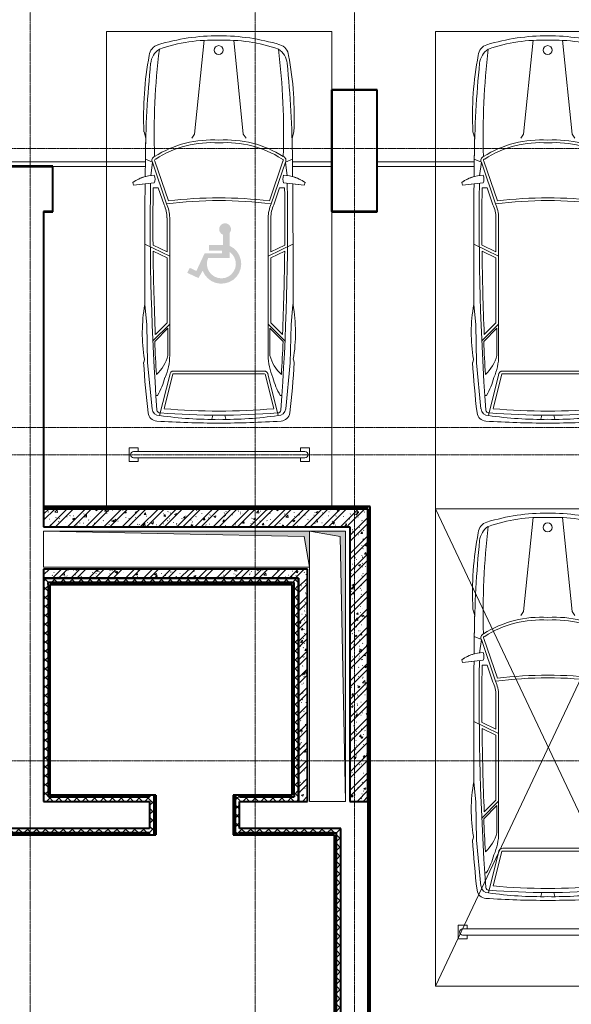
# Model space of a CAD drawing. Header units: millimetres. Extents: x 5617 to 131373, y -9330 to 158328.
# Tile 43 of 83: x 45747 to 51867, y 23597 to 34530. Entities that reach past the tile are written whole.
import ezdxf

# ---------------------------------------------------------------- set-up
doc = ezdxf.new("R2010")
doc.units = ezdxf.units.MM
for name, pattern in [('ADSK_Линия сетки', [25, 20, -2.5, 0, -2.5]), ('Линия сетки', [25, 20, -2.5, 0, -2.5]), ('Невидимые', [5, 3, -2])]:
    doc.linetypes.add(name, pattern=pattern)
for name, color, linetype, lineweight in [('Обобщенные модели', 7, 'Невидимые', 18), ('Оборудование', 7, 'Continuous', 18), ('Оси', 7, 'Continuous', 9), ('Парковка', 7, 'Continuous', 18), ('Перекрытия', 7, 'Continuous', 18), ('Стены разрез', 7, 'Continuous', 40), ('Стены штриховка', 7, 'Continuous', 40), ('Элементы узлов', 7, 'Continuous', 18)]:
    doc.layers.add(name, color=color, linetype=linetype, lineweight=lineweight)
pattern_1 = [(50, (0, 0), (218.62117, -19.1268), [22.86, -251.46]), (355, (0, 0), (-42.29187, 229.2684), [18.288, -201.168]), (100.451, (18.22, -1.6), (176.33107, 210.13963), [19.428, -213.708]), (46.184, (0, 60.96), (325.29495, -50.45164), [34.29, -377.19]), (96.636, (27.1, 56.76), (284.883, 296.9127), [29.142, -320.562]), (351.184, (0, 60.96), (284.8858, 296.9107), [27.432, -301.752]), (21, (30.48, 45.72), (181.93753, -122.71832), [22.86, -251.46]), (326, (30.48, 45.72), (74.16223, 221.0262), [18.288, -201.168]), (71.451, (45.64, 35.5), (256.10035, 98.30526), [19.428, -213.708]), (37.5, (0, 0), (3.70639, 101.465895), [3.353, -195.377, 3.353, -200.863, -201.93]), (37.5, (0, 0), (3.70639, 101.465895), [-402.946, 3.353, -198.577]), (7.5, (0, 0), (80.18358, 120.21653), [3.353, -113.081, 3.353, -190.805, -76.962]), (7.5, (0, 0), (80.18358, 120.21653), [-310.591, 3.353, -73.609]), (327.5, (-67.97, 0), (162.708646, -6.87497), [3.353, -72.847, 3.353, -234.391, -315.468]), (327.5, (-67.97, 0), (162.708646, -6.87497), [-313.944, 3.353, -312.115]), (317.5, (-98.45, 0), (177.75468, 30.51183), [3.353, -95.707, 3.353, -154.534, -224.028]), (317.5, (-98.45, 0), (177.75468, 30.51183), [-256.946, 3.353, -220.675])]
pattern_2 = [(45, (0, 0), (-101.02788, 101.02788), []), (45, (67.35, 0), (-101.02788, 101.02788), [])]
pattern_3 = [(45, (0, 0), (-49.497475, 49.497475), []), (135, (0, 0), (-49.497475, -49.497475), [])]
pattern_4 = [(0, (0, 0), (406.4, 101.6), [33.528, -271.272, 33.528, -271.272, -1625.6]), (0, (0, 0), (406.4, 101.6), [-609.6, 33.528, -576.072, 33.528, -271.272, -711.2]), (0, (0, 0), (406.4, 101.6), [-1524, 33.528, -169.672, 33.528, -474.472]), (120, (152.4, 50.8), (-291.18818, 301.15272), [33.528, -271.272, 33.528, -271.272, -1625.6]), (120, (152.4, 50.8), (-291.18818, 301.15272), [-609.6, 33.528, -576.072, 33.528, -271.272, -711.2]), (120, (152.4, 50.8), (-291.18818, 301.15272), [-1524, 33.528, -169.672, 33.528, -474.472]), (240, (203.2, 254), (-115.21182, -402.75272), [33.528, -271.272, 33.528, -271.272, -1625.6]), (240, (203.2, 254), (-115.21182, -402.75272), [-609.6, 33.528, -576.072, 33.528, -271.272, -711.2]), (240, (203.2, 254), (-115.21182, -402.75272), [-1524, 33.528, -169.672, 33.528, -474.472])]

# ---------------------------------------------------------------- blocks, each defined once
blk = doc.blocks.new('A_MEQ_OpeningShaft-Rectangular - ПД-2727024-МКСС_LB01_-7_650__Кабельные конструкции_Лотки_4')
at = {"layer": 'Элементы узлов'}
blk.add_hatch(color=256, dxfattribs=at).paths.add_polyline_path([(3000, 0), (0, 0), (0, -400), (57, -57), (1597, -27)])
at = {"layer": 'Обобщенные модели', "color": 253, "linetype": 'Continuous', "true_color": 0xaaaaaa}
for p, q in [((3000, 0), (0, 0)), ((0, 0), (0, -400)), ((3000, -400), (3000, 0)), ((0, -400), (3000, -400))]:
    blk.add_line(p, q, dxfattribs=at)
at = {"layer": 'Элементы узлов', "color": 253, "true_color": 0xaaaaaa}
for p, q in [((3000, 0), (57, -57)), ((3000, -400), (3000, 0)), ((3000, 0), (0, 0)), ((0, 0), (0, -400)), ((57, -57), (0, -400)), ((0, -400), (57, -57)), ((57, -57), (3000, 0)), ((3000, 0), (3000, -400)), ((0, -400), (3000, -400)), ((0, -400), (3000, -400))]:
    blk.add_line(p, q, dxfattribs=at)
blk = doc.blocks.new('A_MEQ_OpeningShaft-Rectangular - ПД-2727020-МКСС_LB01_-7_650__Кабельные конструкции_Лотки_4')
at = {"layer": 'Элементы узлов'}
blk.add_hatch(color=256, dxfattribs=at).paths.add_polyline_path([(400, 0), (0, 0), (0, -2950), (57, -57)])
at = {"layer": 'Обобщенные модели', "color": 253, "linetype": 'Continuous', "true_color": 0xaaaaaa}
for p, q in [((400, 0), (0, 0)), ((0, 0), (0, -2950)), ((400, -2950), (400, 0)), ((0, -2950), (400, -2950))]:
    blk.add_line(p, q, dxfattribs=at)
at = {"layer": 'Элементы узлов', "color": 253, "true_color": 0xaaaaaa}
for p, q in [((400, 0), (57, -57)), ((400, -2950), (400, 0)), ((400, 0), (0, 0)), ((0, 0), (0, -2950)), ((57, -57), (0, -2950)), ((0, -2950), (57, -57)), ((57, -57), (400, 0)), ((400, 0), (400, -2950)), ((0, -2950), (400, -2950)), ((0, -2950), (400, -2950))]:
    blk.add_line(p, q, dxfattribs=at)
blk = doc.blocks.new('199_Парковочные места 3 класса и МГН - Средний класс-5604843-МКСС_LB01_-7_650__Кабельные конструкции_Лотки_4')
at = {"layer": 'Парковка', "color": 253, "true_color": 0xaaaaaa}
for p, q in [((2500, 5300), (0, 5300)), ((0, 5300), (0, 0)), ((2500, 0), (2500, 5300)), ((0, 0), (2500, 0))]:
    blk.add_line(p, q, dxfattribs=at)
at = {"layer": 'Элементы узлов', "color": 253, "true_color": 0xaaaaaa}
for p, q in [((708, 3817), (596, 4265)), ((1188, 4261), (1177, 4307)), ((1320, 4261), (1331, 4307)), ((1800, 3817), (1912, 4265)), ((512, 4192), (463, 3682)), ((738, 3820), (646, 4189)), ((1770, 3820), (1862, 4189)), ((1996, 4192), (2045, 3682)), ((574, 4042), (555, 4042)), ((1933, 4042), (1953, 4042)), ((1254, 3801), (754, 3801)), ((1254, 3771), (754, 3771)), ((1254, 3801), (1754, 3801)), ((1254, 3771), (1754, 3771)), ((419, 3676), (428, 3642)), ((428, 3642), (419, 3676)), ((463, 3682), (453, 3260)), ((2045, 3682), (2054, 3260)), ((2088, 3676), (2079, 3642)), ((2088, 3676), (2079, 3642)), ((688, 3297), (688, 3598)), ((708, 2069), (708, 3598)), ((1800, 2069), (1800, 3598)), ((1820, 3297), (1820, 3598)), ((708, 3249), (522, 3435)), ((688, 3297), (542, 3443)), ((1800, 3249), (1986, 3435)), ((1820, 3297), (1966, 3443)), ((678, 3237), (549, 3366)), ((1830, 3237), (1959, 3366)), ((453, 3260), (432, 3033)), ((678, 2516), (678, 3237)), ((1830, 2516), (1830, 3237)), ((2054, 3260), (2076, 3033)), ((678, 2516), (524, 2441)), ((1830, 2516), (1984, 2441)), ((708, 2497), (432, 2363)), ((678, 2449), (523, 2374)), ((678, 2069), (678, 2449)), ((1800, 2497), (2076, 2363)), ((1830, 2069), (1830, 2449)), ((1830, 2449), (1984, 2374)), ((515, 1453), (673, 1914)), ((543, 1440), (693, 1881)), ((580, 1736), (645, 1925)), ((1965, 1440), (1814, 1881)), ((1992, 1453), (1835, 1914)), ((1927, 1736), (1863, 1925)), ((298, 1678), (308, 1707)), ((298, 1678), (308, 1707)), ((308, 1707), (536, 1683)), ((308, 1707), (435, 1693)), ((580, 1736), (525, 1736)), ((1927, 1736), (1983, 1736)), ((2200, 1707), (1972, 1683)), ((2072, 1693), (2200, 1707)), ((2210, 1678), (2200, 1707)), ((2200, 1707), (2210, 1678)), ((436, 1612), (438, 1418)), ((438, 1418), (436, 1612)), ((515, 1453), (497, 1605)), ((1992, 1453), (2011, 1605)), ((2072, 1612), (2070, 1418)), ((2072, 1612), (2070, 1418)), ((515, 1453), (438, 1418)), ((1992, 1453), (2070, 1418)), ((422, 1114), (442, 1185)), ((422, 1114), (442, 1185)), ((953, 1186), (984, 1142)), ((984, 1142), (1090, 99)), ((1524, 1142), (1418, 99)), ((1555, 1186), (1524, 1142)), ((2085, 1114), (2065, 1185)), ((2065, 1185), (2085, 1114))]:
    blk.add_line(p, q, dxfattribs=at)
blk.add_circle((1256, 208), 49.6, dxfattribs=at)
for centre, radius, start, end in [((571, 4224), 103, 93.6407, 173.1165), ((571, 4224), 103, 93.6407, 173.1165), ((593, 4184), 81.1, 87.5771, 174.3071), ((1250, -6442), 10791, 89.9787, 93.6407), ((1250, -6442), 10791, 89.9787, 93.6407), ((1185, 180), 4128, 89.0501, 98.2092), ((1258, -6442), 10791, 86.3593, 90.0213), ((1258, -6442), 10791, 86.3593, 90.0213), ((1322, 180), 4128, 81.7908, 90.9499), ((1915, 4184), 81.1, 5.6929, 92.4229), ((1937, 4224), 103, 6.8835, 86.3593), ((1937, 4224), 103, 6.8835, 86.3593), ((9206, 3182), 8801, 173.1165, 176.7833), ((9206, 3182), 8801, 173.1165, 176.7833), ((30000, 2118), 29508, 175.9457, 180.8366), ((600, 4202), 33.8, 82.905, 175.9457), ((1254, -3792), 8054, 85.3719, 94.6281), ((1254, -2689), 6905, 84.9489, 95.0511), ((1908, 4202), 33.8, 4.0543, 97.095), ((-27492, 2118), 29508, 359.1634, 4.0543), ((-6698, 3182), 8801, 3.2167, 6.8835), ((-6698, 3182), 8801, 3.2167, 6.8835), ((-103, 3648), 783, 14.4186, 30.1446), ((2611, 3648), 783, 149.8554, 165.5814), ((104, 3598), 603, 359.9999, 24.0001), ((2403, 3598), 603, 155.9999, 180.0001), ((30000, 2118), 29488, 176.7104, 177.4243), ((270, 3492), 431, 14.2603, 47.5583), ((754, 3817), 46.1, 180, 270), ((754, 3817), 16.1, 170.2127, 270), ((1754, 3817), 16.1, 270, 9.7873), ((1754, 3817), 46.1, 270, 360), ((2238, 3492), 431, 132.4417, 165.7397), ((-27492, 2118), 29488, 2.5757, 3.2896), ((2198, 3346), 1794, 170.5335, 190.0508), ((2198, 3346), 1794, 170.5335, 190.0508), ((310, 3346), 1794, 349.9492, 9.4665), ((310, 3346), 1794, 349.9492, 9.4665), ((30000, 2118), 29478, 177.5739, 179.3716), ((-27492, 2118), 29478, 0.6284, 2.4261), ((122295, 2694), 121864, 179.84038, 180.47042), ((122295, 2694), 121864, 179.84038, 180.47042), ((-119787, 2694), 121864, 359.52958, 0.15962), ((-119787, 2694), 121864, 359.52958, 0.15962), ((30000, 2118), 29478, 179.5021, 180.7418), ((-27492, 2118), 29478, 359.2582, 0.4979), ((308, 2078), 370, 335.614, 358.6829), ((308, 2078), 400, 335.8269, 358.7333), ((2200, 2078), 400, 181.2667, 204.1731), ((2200, 2078), 370, 181.3171, 204.386), ((1254, 6445), 4567, 262.6911, 277.3091), ((1254, 6445), 4597, 262.9967, 277.0036), ((546, 2020), 422, 234.0334, 268.6551), ((546, 2020), 422, 234.0334, 254.9198), ((444, 1640), 101, 335.1844, 24.8156), ((2064, 1640), 101, 155.1844, 204.8156), ((1962, 2020), 422, 271.3449, 305.9666), ((1962, 2020), 422, 285.0802, 305.9666), ((555, 1432), 44.9, 152.0765, 249.8627), ((555, 1432), 14.9, 145.3433, 249.8627), ((1953, 1432), 14.9, 280.8242, 34.6567), ((1953, 1432), 44.9, 290.1373, 27.9235), ((12318, 1543), 11881, 180.5997, 185.7413), ((12318, 1543), 11881, 180.5997, 181.7231), ((8358, 1141), 7822, 178.1805, 186.9391), ((1172, 2380), 1175, 237.4377, 273.9819), ((1172, 2380), 1145, 237.4377, 274.0864), ((1335, 2380), 1145, 265.9136, 302.7696), ((1335, 2380), 1175, 266.0181, 302.5623), ((-5850, 1141), 7822, 353.0609, 1.8195), ((-9810, 1543), 11881, 354.2587, 359.4003), ((-9810, 1543), 11881, 358.2769, 359.4003), ((3991, 937), 3573, 177.157, 190.805), ((3991, 937), 3573, 177.157, 190.805), ((-1483, 937), 3573, 349.195, 2.843), ((-1483, 937), 3573, 349.195, 2.843), ((710, 376), 215, 185.7413, 236.8444), ((1797, 376), 215, 303.1556, 354.2587), ((617, 279), 137, 184.9335, 253.1284), ((617, 279), 137, 184.9335, 253.1284), ((1890, 279), 137, 286.8716, 355.0665), ((1890, 279), 137, 286.8716, 355.0665), ((1254, 2377), 2329, 253.1284, 269.9999), ((1254, 2377), 2329, 253.1284, 269.9999), ((1178, 1869), 1772, 250.7131, 272.4464), ((1329, 1869), 1772, 267.5536, 289.2869), ((1254, 2377), 2329, 270.0001, 286.8716), ((1254, 2377), 2329, 270.0001, 286.8716)]:
    blk.add_arc(centre, radius, start, end, dxfattribs=at)
blk = doc.blocks.new('199_Парковочные места 3 класса и МГН - МГН_М1-М3_-V25-МКСС_LB01_-7_650__Кабельные конструкции_Лотки_4')
at = {"layer": 'Парковка'}
h = blk.add_hatch(color=256, dxfattribs=at)
h.paths.add_polyline_path([(1240, 2801), (1190, 2798), (1141, 2784), (1096, 2759), (1059, 2724), (1031, 2682), (1013, 2634), (1006, 2584), (1012, 2533), (1028, 2485), (1056, 2442), (1092, 2407), (1136, 2380), (1136, 2239), (1127, 2225), (1121, 2209), (1120, 2193), (1123, 2176), (1130, 2161), (1141, 2148), (1154, 2139), (1169, 2133), (1186, 2131), (1202, 2133), (1218, 2139), (1231, 2149), (1241, 2162), (1248, 2177), (1251, 2194), (1249, 2210), (1244, 2226), (1234, 2240), (1222, 2251), (1207, 2258), (1207, 2372), (1364, 2372), (1364, 2434), (1219, 2434), (1219, 2465), (1413, 2465), (1504, 2660), (1578, 2625), (1605, 2681), (1481, 2739), (1434, 2657), (1411, 2702), (1378, 2741), (1337, 2772), (1291, 2792)])
h.paths.add_polyline_path([(1222, 2742), (1262, 2738), (1300, 2724), (1333, 2701), (1360, 2671), (1378, 2635), (1387, 2596), (1385, 2555), (1374, 2517), (1136, 2517), (1136, 2448), (1106, 2475), (1083, 2509), (1070, 2547), (1066, 2587), (1072, 2626), (1089, 2663), (1113, 2695), (1145, 2720), (1182, 2736)])
at = {"layer": 'Парковка', "color": 253, "true_color": 0xaaaaaa}
for p, q in [((0, 5275), (0, 0)), ((2500, 0), (2500, 5275)), ((250, 4775), (350, 4775)), ((250, 4625), (250, 4775)), ((300, 4735), (2200, 4735)), ((350, 4735), (350, 4775)), ((2150, 4735), (2150, 4775)), ((2150, 4775), (2250, 4775)), ((2250, 4625), (2250, 4775)), ((250, 4625), (350, 4625)), ((300, 4665), (2200, 4665)), ((350, 4625), (350, 4665)), ((2150, 4625), (2150, 4665)), ((2150, 4625), (2250, 4625)), ((0, 0), (2500, 0))]:
    blk.add_line(p, q, dxfattribs=at)
for centre, start, end in [((300, 4700), 90, 270), ((2200, 4700), 270, 90)]:
    blk.add_arc(centre, 35, start, end, dxfattribs=at)
at = {"layer": 'Элементы узлов', "color": 253, "true_color": 0xaaaaaa}
for p, q in [((708, 3817), (596, 4265)), ((1188, 4261), (1177, 4307)), ((1320, 4261), (1331, 4307)), ((1800, 3817), (1912, 4265)), ((512, 4192), (463, 3682)), ((738, 3820), (646, 4189)), ((1770, 3820), (1862, 4189)), ((1996, 4192), (2045, 3682)), ((574, 4042), (555, 4042)), ((1933, 4042), (1953, 4042)), ((1254, 3801), (754, 3801)), ((1254, 3771), (754, 3771)), ((1254, 3801), (1754, 3801)), ((1254, 3771), (1754, 3771)), ((419, 3676), (428, 3642)), ((428, 3642), (419, 3676)), ((463, 3682), (453, 3260)), ((2045, 3682), (2054, 3260)), ((2088, 3676), (2079, 3642)), ((2088, 3676), (2079, 3642)), ((688, 3297), (688, 3598)), ((708, 2069), (708, 3598)), ((1800, 2069), (1800, 3598)), ((1820, 3297), (1820, 3598)), ((708, 3249), (522, 3435)), ((688, 3297), (542, 3443)), ((1800, 3249), (1986, 3435)), ((1820, 3297), (1966, 3443)), ((678, 3237), (549, 3366)), ((1830, 3237), (1959, 3366)), ((453, 3260), (432, 3033)), ((678, 2516), (678, 3237)), ((1830, 2516), (1830, 3237)), ((2054, 3260), (2076, 3033)), ((678, 2516), (524, 2441)), ((1830, 2516), (1984, 2441)), ((708, 2497), (432, 2363)), ((678, 2449), (523, 2374)), ((678, 2069), (678, 2449)), ((1800, 2497), (2076, 2363)), ((1830, 2069), (1830, 2449)), ((1830, 2449), (1984, 2374)), ((515, 1453), (673, 1914)), ((543, 1440), (693, 1881)), ((580, 1736), (645, 1925)), ((1965, 1440), (1814, 1881)), ((1992, 1453), (1835, 1914)), ((1927, 1736), (1863, 1925)), ((298, 1678), (308, 1707)), ((298, 1678), (308, 1707)), ((308, 1707), (536, 1683)), ((308, 1707), (435, 1693)), ((580, 1736), (525, 1736)), ((1927, 1736), (1983, 1736)), ((2200, 1707), (1972, 1683)), ((2072, 1693), (2200, 1707)), ((2210, 1678), (2200, 1707)), ((2200, 1707), (2210, 1678)), ((436, 1612), (438, 1418)), ((438, 1418), (436, 1612)), ((515, 1453), (497, 1605)), ((1992, 1453), (2011, 1605)), ((2072, 1612), (2070, 1418)), ((2072, 1612), (2070, 1418)), ((515, 1453), (438, 1418)), ((1992, 1453), (2070, 1418)), ((422, 1114), (442, 1185)), ((422, 1114), (442, 1185)), ((953, 1186), (984, 1142)), ((984, 1142), (1090, 99)), ((1524, 1142), (1418, 99)), ((1555, 1186), (1524, 1142)), ((2085, 1114), (2065, 1185)), ((2065, 1185), (2085, 1114))]:
    blk.add_line(p, q, dxfattribs=at)
blk.add_circle((1256, 208), 49.6, dxfattribs=at)
for centre, radius, start, end in [((571, 4224), 103, 93.6407, 173.1165), ((571, 4224), 103, 93.6407, 173.1165), ((593, 4184), 81.1, 87.5771, 174.3071), ((1250, -6442), 10791, 89.9787, 93.6407), ((1250, -6442), 10791, 89.9787, 93.6407), ((1185, 180), 4128, 89.0501, 98.2092), ((1258, -6442), 10791, 86.3593, 90.0213), ((1258, -6442), 10791, 86.3593, 90.0213), ((1322, 180), 4128, 81.7908, 90.9499), ((1915, 4184), 81.1, 5.6929, 92.4229), ((1937, 4224), 103, 6.8835, 86.3593), ((1937, 4224), 103, 6.8835, 86.3593), ((9206, 3182), 8801, 173.1165, 176.7833), ((9206, 3182), 8801, 173.1165, 176.7833), ((30000, 2118), 29508, 175.9457, 180.8366), ((600, 4202), 33.8, 82.905, 175.9457), ((1254, -3792), 8054, 85.3719, 94.6281), ((1254, -2689), 6905, 84.9489, 95.0511), ((1908, 4202), 33.8, 4.0543, 97.095), ((-27492, 2118), 29508, 359.1634, 4.0543), ((-6698, 3182), 8801, 3.2167, 6.8835), ((-6698, 3182), 8801, 3.2167, 6.8835), ((-103, 3648), 783, 14.4186, 30.1446), ((2611, 3648), 783, 149.8554, 165.5814), ((104, 3598), 603, 359.9999, 24.0001), ((2403, 3598), 603, 155.9999, 180.0001), ((30000, 2118), 29488, 176.7104, 177.4243), ((270, 3492), 431, 14.2603, 47.5583), ((754, 3817), 46.1, 180, 270), ((754, 3817), 16.1, 170.2127, 270), ((1754, 3817), 16.1, 270, 9.7873), ((1754, 3817), 46.1, 270, 360), ((2238, 3492), 431, 132.4417, 165.7397), ((-27492, 2118), 29488, 2.5757, 3.2896), ((2198, 3346), 1794, 170.5335, 190.0508), ((2198, 3346), 1794, 170.5335, 190.0508), ((310, 3346), 1794, 349.9492, 9.4665), ((310, 3346), 1794, 349.9492, 9.4665), ((30000, 2118), 29478, 177.5739, 179.3716), ((-27492, 2118), 29478, 0.6284, 2.4261), ((122295, 2694), 121864, 179.84038, 180.47042), ((122295, 2694), 121864, 179.84038, 180.47042), ((-119787, 2694), 121864, 359.52958, 0.15962), ((-119787, 2694), 121864, 359.52958, 0.15962), ((30000, 2118), 29478, 179.5021, 180.7418), ((-27492, 2118), 29478, 359.2582, 0.4979), ((308, 2078), 370, 335.614, 358.6829), ((308, 2078), 400, 335.8269, 358.7333), ((2200, 2078), 400, 181.2667, 204.1731), ((2200, 2078), 370, 181.3171, 204.386), ((1254, 6445), 4567, 262.6911, 277.3091), ((1254, 6445), 4597, 262.9967, 277.0036), ((546, 2020), 422, 234.0334, 268.6551), ((546, 2020), 422, 234.0334, 254.9198), ((444, 1640), 101, 335.1844, 24.8156), ((2064, 1640), 101, 155.1844, 204.8156), ((1962, 2020), 422, 271.3449, 305.9666), ((1962, 2020), 422, 285.0802, 305.9666), ((555, 1432), 44.9, 152.0765, 249.8627), ((555, 1432), 14.9, 145.3433, 249.8627), ((1953, 1432), 14.9, 280.8242, 34.6567), ((1953, 1432), 44.9, 290.1373, 27.9235), ((12318, 1543), 11881, 180.5997, 185.7413), ((12318, 1543), 11881, 180.5997, 181.7231), ((8358, 1141), 7822, 178.1805, 186.9391), ((1172, 2380), 1175, 237.4377, 273.9819), ((1172, 2380), 1145, 237.4377, 274.0864), ((1335, 2380), 1145, 265.9136, 302.7696), ((1335, 2380), 1175, 266.0181, 302.5623), ((-5850, 1141), 7822, 353.0609, 1.8195), ((-9810, 1543), 11881, 354.2587, 359.4003), ((-9810, 1543), 11881, 358.2769, 359.4003), ((3991, 937), 3573, 177.157, 190.805), ((3991, 937), 3573, 177.157, 190.805), ((-1483, 937), 3573, 349.195, 2.843), ((-1483, 937), 3573, 349.195, 2.843), ((710, 376), 215, 185.7413, 236.8444), ((1797, 376), 215, 303.1556, 354.2587), ((617, 279), 137, 184.9335, 253.1284), ((617, 279), 137, 184.9335, 253.1284), ((1890, 279), 137, 286.8716, 355.0665), ((1890, 279), 137, 286.8716, 355.0665), ((1254, 2377), 2329, 253.1284, 269.9999), ((1254, 2377), 2329, 253.1284, 269.9999), ((1178, 1869), 1772, 250.7131, 272.4464), ((1329, 1869), 1772, 267.5536, 289.2869), ((1254, 2377), 2329, 270.0001, 286.8716), ((1254, 2377), 2329, 270.0001, 286.8716)]:
    blk.add_arc(centre, radius, start, end, dxfattribs=at)
blk = doc.blocks.new('199_Парковочные места 3 класса и МГН - Средний класс-5604844-МКСС_LB01_-7_650__Кабельные конструкции_Лотки_4')
at = {"layer": 'Парковка', "color": 253, "true_color": 0xaaaaaa}
for p, q in [((0, 5300), (2500, 0)), ((0, 0), (2500, 5300)), ((2500, 5300), (0, 5300)), ((0, 5300), (0, 0)), ((2500, 0), (2500, 5300)), ((250, 4775), (350, 4775)), ((250, 4625), (250, 4775)), ((300, 4735), (2200, 4735)), ((350, 4735), (350, 4775)), ((2150, 4735), (2150, 4775)), ((2150, 4775), (2250, 4775)), ((2250, 4625), (2250, 4775)), ((250, 4625), (350, 4625)), ((300, 4665), (2200, 4665)), ((350, 4625), (350, 4665)), ((2150, 4625), (2150, 4665)), ((2150, 4625), (2250, 4625)), ((0, 0), (2500, 0))]:
    blk.add_line(p, q, dxfattribs=at)
for centre, start, end in [((300, 4700), 90, 270), ((2200, 4700), 270, 90)]:
    blk.add_arc(centre, 35, start, end, dxfattribs=at)
at = {"layer": 'Элементы узлов', "color": 253, "true_color": 0xaaaaaa}
for p, q in [((708, 3817), (596, 4265)), ((1188, 4261), (1177, 4307)), ((1320, 4261), (1331, 4307)), ((1800, 3817), (1912, 4265)), ((512, 4192), (463, 3682)), ((738, 3820), (646, 4189)), ((1770, 3820), (1862, 4189)), ((1996, 4192), (2045, 3682)), ((574, 4042), (555, 4042)), ((1933, 4042), (1953, 4042)), ((1254, 3801), (754, 3801)), ((1254, 3771), (754, 3771)), ((1254, 3801), (1754, 3801)), ((1254, 3771), (1754, 3771)), ((419, 3676), (428, 3642)), ((428, 3642), (419, 3676)), ((463, 3682), (453, 3260)), ((2045, 3682), (2054, 3260)), ((2088, 3676), (2079, 3642)), ((2088, 3676), (2079, 3642)), ((688, 3297), (688, 3598)), ((708, 2069), (708, 3598)), ((1800, 2069), (1800, 3598)), ((1820, 3297), (1820, 3598)), ((708, 3249), (522, 3435)), ((688, 3297), (542, 3443)), ((1800, 3249), (1986, 3435)), ((1820, 3297), (1966, 3443)), ((678, 3237), (549, 3366)), ((1830, 3237), (1959, 3366)), ((453, 3260), (432, 3033)), ((678, 2516), (678, 3237)), ((1830, 2516), (1830, 3237)), ((2054, 3260), (2076, 3033)), ((678, 2516), (524, 2441)), ((1830, 2516), (1984, 2441)), ((708, 2497), (432, 2363)), ((678, 2449), (523, 2374)), ((678, 2069), (678, 2449)), ((1800, 2497), (2076, 2363)), ((1830, 2069), (1830, 2449)), ((1830, 2449), (1984, 2374)), ((515, 1453), (673, 1914)), ((543, 1440), (693, 1881)), ((580, 1736), (645, 1925)), ((1965, 1440), (1814, 1881)), ((1992, 1453), (1835, 1914)), ((1927, 1736), (1863, 1925)), ((298, 1678), (308, 1707)), ((298, 1678), (308, 1707)), ((308, 1707), (536, 1683)), ((308, 1707), (435, 1693)), ((580, 1736), (525, 1736)), ((1927, 1736), (1983, 1736)), ((2200, 1707), (1972, 1683)), ((2072, 1693), (2200, 1707)), ((2210, 1678), (2200, 1707)), ((2200, 1707), (2210, 1678)), ((436, 1612), (438, 1418)), ((438, 1418), (436, 1612)), ((515, 1453), (497, 1605)), ((1992, 1453), (2011, 1605)), ((2072, 1612), (2070, 1418)), ((2072, 1612), (2070, 1418)), ((515, 1453), (438, 1418)), ((1992, 1453), (2070, 1418)), ((422, 1114), (442, 1185)), ((422, 1114), (442, 1185)), ((953, 1186), (984, 1142)), ((984, 1142), (1090, 99)), ((1524, 1142), (1418, 99)), ((1555, 1186), (1524, 1142)), ((2085, 1114), (2065, 1185)), ((2065, 1185), (2085, 1114))]:
    blk.add_line(p, q, dxfattribs=at)
blk.add_circle((1256, 208), 49.6, dxfattribs=at)
for centre, radius, start, end in [((571, 4224), 103, 93.6407, 173.1165), ((571, 4224), 103, 93.6407, 173.1165), ((593, 4184), 81.1, 87.5771, 174.3071), ((1250, -6442), 10791, 89.9787, 93.6407), ((1250, -6442), 10791, 89.9787, 93.6407), ((1185, 180), 4128, 89.0501, 98.2092), ((1258, -6442), 10791, 86.3593, 90.0213), ((1258, -6442), 10791, 86.3593, 90.0213), ((1322, 180), 4128, 81.7908, 90.9499), ((1915, 4184), 81.1, 5.6929, 92.4229), ((1937, 4224), 103, 6.8835, 86.3593), ((1937, 4224), 103, 6.8835, 86.3593), ((9206, 3182), 8801, 173.1165, 176.7833), ((9206, 3182), 8801, 173.1165, 176.7833), ((30000, 2118), 29508, 175.9457, 180.8366), ((600, 4202), 33.8, 82.905, 175.9457), ((1254, -3792), 8054, 85.3719, 94.6281), ((1254, -2689), 6905, 84.9489, 95.0511), ((1908, 4202), 33.8, 4.0543, 97.095), ((-27492, 2118), 29508, 359.1634, 4.0543), ((-6698, 3182), 8801, 3.2167, 6.8835), ((-6698, 3182), 8801, 3.2167, 6.8835), ((-103, 3648), 783, 14.4186, 30.1446), ((2611, 3648), 783, 149.8554, 165.5814), ((104, 3598), 603, 359.9999, 24.0001), ((2403, 3598), 603, 155.9999, 180.0001), ((30000, 2118), 29488, 176.7104, 177.4243), ((270, 3492), 431, 14.2603, 47.5583), ((754, 3817), 46.1, 180, 270), ((754, 3817), 16.1, 170.2127, 270), ((1754, 3817), 16.1, 270, 9.7873), ((1754, 3817), 46.1, 270, 360), ((2238, 3492), 431, 132.4417, 165.7397), ((-27492, 2118), 29488, 2.5757, 3.2896), ((2198, 3346), 1794, 170.5335, 190.0508), ((2198, 3346), 1794, 170.5335, 190.0508), ((310, 3346), 1794, 349.9492, 9.4665), ((310, 3346), 1794, 349.9492, 9.4665), ((30000, 2118), 29478, 177.5739, 179.3716), ((-27492, 2118), 29478, 0.6284, 2.4261), ((122295, 2694), 121864, 179.84038, 180.47042), ((122295, 2694), 121864, 179.84038, 180.47042), ((-119787, 2694), 121864, 359.52958, 0.15962), ((-119787, 2694), 121864, 359.52958, 0.15962), ((30000, 2118), 29478, 179.5021, 180.7418), ((-27492, 2118), 29478, 359.2582, 0.4979), ((308, 2078), 370, 335.614, 358.6829), ((308, 2078), 400, 335.8269, 358.7333), ((2200, 2078), 400, 181.2667, 204.1731), ((2200, 2078), 370, 181.3171, 204.386), ((1254, 6445), 4567, 262.6911, 277.3091), ((1254, 6445), 4597, 262.9967, 277.0036), ((546, 2020), 422, 234.0334, 268.6551), ((546, 2020), 422, 234.0334, 254.9198), ((444, 1640), 101, 335.1844, 24.8156), ((2064, 1640), 101, 155.1844, 204.8156), ((1962, 2020), 422, 271.3449, 305.9666), ((1962, 2020), 422, 285.0802, 305.9666), ((555, 1432), 44.9, 152.0765, 249.8627), ((555, 1432), 14.9, 145.3433, 249.8627), ((1953, 1432), 14.9, 280.8242, 34.6567), ((1953, 1432), 44.9, 290.1373, 27.9235), ((12318, 1543), 11881, 180.5997, 185.7413), ((12318, 1543), 11881, 180.5997, 181.7231), ((8358, 1141), 7822, 178.1805, 186.9391), ((1172, 2380), 1175, 237.4377, 273.9819), ((1172, 2380), 1145, 237.4377, 274.0864), ((1335, 2380), 1145, 265.9136, 302.7696), ((1335, 2380), 1175, 266.0181, 302.5623), ((-5850, 1141), 7822, 353.0609, 1.8195), ((-9810, 1543), 11881, 354.2587, 359.4003), ((-9810, 1543), 11881, 358.2769, 359.4003), ((3991, 937), 3573, 177.157, 190.805), ((3991, 937), 3573, 177.157, 190.805), ((-1483, 937), 3573, 349.195, 2.843), ((-1483, 937), 3573, 349.195, 2.843), ((710, 376), 215, 185.7413, 236.8444), ((1797, 376), 215, 303.1556, 354.2587), ((617, 279), 137, 184.9335, 253.1284), ((617, 279), 137, 184.9335, 253.1284), ((1890, 279), 137, 286.8716, 355.0665), ((1890, 279), 137, 286.8716, 355.0665), ((1254, 2377), 2329, 253.1284, 269.9999), ((1254, 2377), 2329, 253.1284, 269.9999), ((1178, 1869), 1772, 250.7131, 272.4464), ((1329, 1869), 1772, 267.5536, 289.2869), ((1254, 2377), 2329, 270.0001, 286.8716), ((1254, 2377), 2329, 270.0001, 286.8716)]:
    blk.add_arc(centre, radius, start, end, dxfattribs=at)
blk = doc.blocks.new('135_SLK_GD_AR_rvt-1-МКСС_LB01_-7_650__Кабельные конструкции_Лотки_4')
at = {"layer": 'Стены разрез', "lineweight": 9, "true_color": 0xaaaaaa}
h = blk.add_hatch(dxfattribs=at)
h.set_pattern_fill('FP_4', color=253, style=0, pattern_type=2)
h.set_pattern_definition(pattern_4)
h.paths.add_polyline_path([(104500, 29100), (104520, 29100), (104520, 29120), (100900, 29120), (100900, 29100), (104167, 29100)])
h = blk.add_hatch(dxfattribs=at)
h.set_pattern_fill('FP_1', color=253, style=0, pattern_type=2)
h.set_pattern_definition(pattern_1)
h.paths.add_polyline_path([(100900, 28900), (104300, 28900), (104300, 29100), (100900, 29100)])
h = blk.add_hatch(dxfattribs=at)
h.set_pattern_fill('FP_2', color=253, style=0, pattern_type=2)
h.set_pattern_definition(pattern_2)
h.paths.add_polyline_path([(100900, 28900), (104300, 28900), (104300, 29100), (100900, 29100)])
h = blk.add_hatch(dxfattribs=at)
h.set_pattern_fill('FP_1', color=253, style=0, pattern_type=2)
h.set_pattern_definition(pattern_1)
h.paths.add_polyline_path([(104300, 25850), (104500, 25850), (104500, 29100), (104300, 29100), (104300, 27253)])
h = blk.add_hatch(dxfattribs=at)
h.set_pattern_fill('FP_2', color=253, style=0, pattern_type=2)
h.set_pattern_definition(pattern_2)
h.paths.add_polyline_path([(104300, 25850), (104500, 25850), (104500, 29100), (104300, 29100), (104300, 27253)])
h = blk.add_hatch(dxfattribs=at)
h.set_pattern_fill('FP_4', color=253, style=0, pattern_type=2)
h.set_pattern_definition(pattern_4)
h.paths.add_polyline_path([(104520, 20900), (104520, 29100), (104500, 29100), (104500, 20900)])
h = blk.add_hatch(dxfattribs=at)
h.set_pattern_fill('FP_1', color=253, style=0, pattern_type=2)
h.set_pattern_definition(pattern_1)
h.paths.add_polyline_path([(103730, 28330), (103830, 28330), (103830, 28430), (100900, 28430), (100900, 28330), (102099, 28330)])
h = blk.add_hatch(dxfattribs=at)
h.set_pattern_fill('FP_2', color=253, style=0, pattern_type=2)
h.set_pattern_definition(pattern_2)
h.paths.add_polyline_path([(103730, 28330), (103830, 28330), (103830, 28430), (100900, 28430), (100900, 28330), (102099, 28330)])
h = blk.add_hatch(dxfattribs=at)
h.set_pattern_fill('FP_3', color=253, style=0, pattern_type=2)
h.set_pattern_definition(pattern_3)
h.paths.add_polyline_path([(100900, 28280), (103680, 28280), (103680, 28330), (100900, 28330)])
h = blk.add_hatch(dxfattribs=at)
h.set_pattern_fill('FP_3', color=253, style=0, pattern_type=2)
h.set_pattern_definition(pattern_3)
h.paths.add_polyline_path([(103680, 25900), (103730, 25900), (103730, 28330), (103680, 28330), (103680, 25920)])
h = blk.add_hatch(dxfattribs=at)
h.set_pattern_fill('FP_1', color=253, style=0, pattern_type=2)
h.set_pattern_definition(pattern_1)
h.paths.add_polyline_path([(103830, 25850), (103830, 28330), (103730, 28330), (103730, 25850)])
h = blk.add_hatch(dxfattribs=at)
h.set_pattern_fill('FP_2', color=253, style=0, pattern_type=2)
h.set_pattern_definition(pattern_2)
h.paths.add_polyline_path([(103830, 25850), (103830, 28330), (103730, 28330), (103730, 25850)])
h = blk.add_hatch(dxfattribs=at)
h.set_pattern_fill('FP_3', color=253, style=0, pattern_type=2)
h.set_pattern_definition(pattern_3)
h.paths.add_polyline_path([(100900, 25850), (100950, 25850), (100950, 28280), (100900, 28280), (100900, 27253)])
at = {"layer": 'Стены разрез', "lineweight": 9, "true_color": 0xd2d2d2}
h = blk.add_hatch(dxfattribs=at)
h.set_pattern_fill('FP_4', color=254, style=0, pattern_type=2)
h.set_pattern_definition(pattern_4)
h.paths.add_polyline_path([(100950, 28260), (103660, 28260), (103659, 28280), (100950, 28280)])
h = blk.add_hatch(dxfattribs=at)
h.set_pattern_fill('FP_4', color=254, style=0, pattern_type=2)
h.set_pattern_definition(pattern_4)
h.paths.add_polyline_path([(100970, 25900), (100970, 28260), (100950, 28259), (100950, 25900)])
h = blk.add_hatch(dxfattribs=at)
h.set_pattern_fill('FP_4', color=254, style=0, pattern_type=2)
h.set_pattern_definition(pattern_4)
h.paths.add_polyline_path([(103660, 25920), (103680, 25921), (103680, 28280), (103660, 28280), (103660, 25921)])
h = blk.add_hatch(dxfattribs=at)
h.set_pattern_fill('FP_4', color=254, style=0, pattern_type=2)
h.set_pattern_definition(pattern_4)
h.paths.add_polyline_path([(103680, 25900), (103680, 25920), (103075, 25920), (103075, 25900), (103133, 25900)])
h.paths.add_polyline_path([(100970, 25900), (102075, 25900), (102075, 25920), (100970, 25920)])
at = {"layer": 'Стены разрез', "lineweight": 9, "true_color": 0xaaaaaa}
h = blk.add_hatch(dxfattribs=at)
h.set_pattern_fill('FP_3', color=253, style=0, pattern_type=2)
h.set_pattern_definition(pattern_3)
h.paths.add_polyline_path([(102125, 25479), (102125, 25921), (102075, 25920), (102075, 25479), (102099, 25479)])
at = {"layer": 'Стены разрез', "lineweight": 9, "true_color": 0xd2d2d2}
h = blk.add_hatch(dxfattribs=at)
h.set_pattern_fill('FP_4', color=254, style=0, pattern_type=2)
h.set_pattern_definition(pattern_4)
h.paths.add_polyline_path([(102145, 25479), (102145, 25921), (102125, 25921), (102125, 25479)])
h = blk.add_hatch(dxfattribs=at)
h.set_pattern_fill('FP_4', color=254, style=0, pattern_type=2)
h.set_pattern_definition(pattern_4)
h.paths.add_polyline_path([(103025, 25479), (103025, 25921), (103005, 25921), (103005, 25479)])
at = {"layer": 'Стены разрез', "lineweight": 9, "true_color": 0xaaaaaa}
h = blk.add_hatch(dxfattribs=at)
h.set_pattern_fill('FP_3', color=253, style=0, pattern_type=2)
h.set_pattern_definition(pattern_3)
h.paths.add_polyline_path([(103075, 25479), (103075, 25921), (103025, 25921), (103025, 25479)])
h = blk.add_hatch(dxfattribs=at)
h.set_pattern_fill('FP_3', color=253, style=0, pattern_type=2)
h.set_pattern_definition(pattern_3)
h.paths.add_polyline_path([(103075, 25850), (103730, 25850), (103730, 25900), (103075, 25900)])
h.paths.add_polyline_path([(102075, 25850), (102075, 25900), (100950, 25900), (100950, 25850), (100971, 25850)])
h = blk.add_hatch(dxfattribs=at)
h.set_pattern_fill('FP_3', color=253, style=0, pattern_type=2)
h.set_pattern_definition(pattern_3)
h.paths.add_polyline_path([(104150, 25500), (104150, 25550), (103075, 25550), (103075, 25500), (104130, 25500)])
h.paths.add_polyline_path([(100030, 25500), (102075, 25500), (102075, 25550), (99200, 25550), (99200, 25500), (99221, 25500)])
at = {"layer": 'Стены разрез', "lineweight": 9, "true_color": 0xd2d2d2}
h = blk.add_hatch(dxfattribs=at)
h.set_pattern_fill('FP_4', color=254, style=0, pattern_type=2)
h.set_pattern_definition(pattern_4)
h.paths.add_polyline_path([(104130, 25480), (104129, 25500), (103075, 25500), (103075, 25480), (104129, 25480)])
h.paths.add_polyline_path([(102075, 25480), (102075, 25500), (99220, 25500), (99221, 25480), (100030, 25480)])
h = blk.add_hatch(dxfattribs=at)
h.set_pattern_fill('FP_4', color=254, style=0, pattern_type=2)
h.set_pattern_definition(pattern_4)
h.paths.add_polyline_path([(104150, 17930), (104150, 25500), (104130, 25500), (104130, 17930)])
at = {"layer": 'Стены разрез', "lineweight": 9, "true_color": 0xaaaaaa}
h = blk.add_hatch(dxfattribs=at)
h.set_pattern_fill('FP_3', color=253, style=0, pattern_type=2)
h.set_pattern_definition(pattern_3)
h.paths.add_polyline_path([(104150, 17880), (104200, 17880), (104200, 25550), (104150, 25550), (104150, 17930)])
at = {"layer": 'Перекрытия', "color": 253, "true_color": 0xaaaaaa}
for p, q in [((104100, 32950), (104100, 33750)), ((104100, 33750), (104600, 33750)), ((104600, 33750), (104600, 32950)), ((99763, 32950), (102030, 32950)), ((103663, 32950), (104100, 32950)), ((104600, 32950), (105680, 32950)), ((102029, 32900), (101000, 32900)), ((101000, 32900), (101000, 32400)), ((104100, 32900), (103663, 32900)), ((104100, 32400), (104100, 32900)), ((105679, 32900), (104600, 32900)), ((104600, 32900), (104600, 32400)), ((101000, 32400), (100900, 32400)), ((100900, 32400), (100900, 29125)), ((104600, 32400), (104100, 32400))]:
    blk.add_line(p, q, dxfattribs=at)
at = {"layer": 'Стены разрез', "color": 253, "true_color": 0xaaaaaa}
for p, q in [((104100, 33752), (104098, 33752)), ((104098, 33752), (104098, 32398)), ((104602, 33752), (104100, 33752)), ((104100, 32400), (104100, 33750)), ((104100, 33750), (104600, 33750)), ((104600, 33750), (104600, 32400)), ((104602, 33750), (104602, 33752)), ((104602, 32398), (104602, 33750)), ((101002, 32902), (100500, 32902)), ((100500, 32900), (101000, 32900)), ((101000, 32900), (101000, 32400)), ((101002, 32900), (101002, 32902)), ((101002, 32398), (101002, 32900)), ((101000, 32400), (100900, 32400)), ((100900, 32400), (100900, 32398)), ((100900, 32398), (100900, 29125)), ((100902, 32398), (101000, 32398)), ((100902, 29125), (100902, 32398)), ((101000, 32398), (101002, 32398)), ((104098, 32398), (104100, 32398)), ((104600, 32400), (104100, 32400)), ((104100, 32398), (104600, 32398)), ((104600, 32398), (104602, 32398)), ((104525, 29125), (100900, 29125)), ((100900, 29125), (100900, 29100)), ((100900, 29125), (100902, 29125)), ((104300, 29100), (100900, 29100)), ((100900, 29100), (100900, 28900)), ((100900, 29100), (104500, 29100)), ((104500, 29100), (104300, 29100)), ((104500, 25850), (104500, 29100)), ((104500, 29100), (104500, 20900)), ((104525, 29120), (104525, 29125)), ((104525, 29100), (104525, 29120)), ((104525, 20925), (104525, 29100)), ((100900, 28900), (104300, 28900)), ((104300, 28900), (104300, 25850)), ((103830, 28430), (100900, 28430)), ((100900, 28430), (100900, 28330)), ((103830, 28330), (103830, 28430)), ((100900, 28330), (103730, 28330)), ((103659, 28330), (100900, 28330)), ((100900, 28330), (100900, 28280)), ((103680, 28330), (103659, 28330)), ((103730, 28330), (103680, 28330)), ((103730, 28330), (103730, 25850)), ((103730, 25921), (103730, 28330)), ((103830, 25850), (103830, 28330)), ((100900, 28280), (100900, 28259)), ((100900, 28259), (100900, 25850)), ((100971, 28259), (103659, 28259)), ((100971, 25921), (100971, 28259)), ((103659, 28259), (103659, 25921)), ((102075, 25921), (100971, 25921)), ((102146, 25921), (102075, 25921)), ((102146, 25479), (102146, 25921)), ((103075, 25921), (103004, 25921)), ((103004, 25921), (103004, 25479)), ((103659, 25921), (103075, 25921)), ((103730, 25900), (103730, 25921)), ((100900, 25850), (100950, 25850)), ((100950, 25850), (100971, 25850)), ((100971, 25850), (102075, 25850)), ((102075, 25850), (102075, 25550)), ((103075, 25850), (103730, 25850)), ((103075, 25550), (103075, 25850)), ((103730, 25850), (103730, 25900)), ((103730, 25850), (103830, 25850)), ((104300, 25850), (104500, 25850)), ((102075, 25550), (99221, 25550)), ((99221, 25479), (102075, 25479)), ((102075, 25479), (102146, 25479)), ((103004, 25479), (103075, 25479)), ((104129, 25550), (103075, 25550)), ((103075, 25479), (104129, 25479)), ((104150, 25550), (104129, 25550)), ((104129, 25479), (104129, 17951)), ((104200, 25550), (104150, 25550)), ((104200, 17880), (104200, 25550))]:
    blk.add_line(p, q, dxfattribs=at)
at = {"layer": 'Стены штриховка', "color": 253, "true_color": 0xaaaaaa}
for p, q in [((104520, 29120), (100900, 29120)), ((104520, 29120), (104520, 29100)), ((104520, 20920), (104520, 29100)), ((103659, 28280), (100950, 28280)), ((100950, 28260), (100950, 28280)), ((100950, 28259), (100950, 28260)), ((100950, 28259), (100950, 25900)), ((103659, 28260), (100970, 28260)), ((100970, 28259), (100970, 28260)), ((100970, 28259), (100970, 25920)), ((103659, 28280), (103660, 28280)), ((103659, 28260), (103660, 28260)), ((103660, 28280), (103680, 28280)), ((103660, 25921), (103660, 28260)), ((103680, 25921), (103680, 28280)), ((100971, 25920), (100970, 25920)), ((100971, 25920), (102075, 25920)), ((102075, 25920), (102075, 25921)), ((102075, 25900), (102075, 25920)), ((102125, 25921), (102125, 25479)), ((102145, 25921), (102145, 25479)), ((103005, 25921), (103005, 25479)), ((103025, 25921), (103025, 25479)), ((103075, 25921), (103075, 25920)), ((103075, 25920), (103660, 25920)), ((103075, 25920), (103075, 25900)), ((103660, 25921), (103660, 25920)), ((103680, 25921), (103680, 25920)), ((103680, 25920), (103680, 25900)), ((100970, 25900), (100950, 25900)), ((100971, 25900), (100970, 25900)), ((100971, 25900), (102075, 25900)), ((103075, 25900), (103680, 25900)), ((102075, 25500), (99221, 25500)), ((102075, 25480), (99221, 25480)), ((102075, 25480), (102075, 25500)), ((102075, 25479), (102075, 25480)), ((104129, 25500), (103075, 25500)), ((103075, 25500), (103075, 25480)), ((104129, 25480), (103075, 25480)), ((103075, 25480), (103075, 25479)), ((104129, 25500), (104130, 25500)), ((104129, 25480), (104130, 25480)), ((104130, 25500), (104150, 25500)), ((104130, 17950), (104130, 25480)), ((104150, 17930), (104150, 25500))]:
    blk.add_line(p, q, dxfattribs=at)
at = {"layer": 'Оборудование', "color": 253, "lineweight": 18, "true_color": 0xaaaaaa, "rotation": 269.9999999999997}
for name, p in [('A_MEQ_OpeningShaft-Rectangular - ПД-2727020-МКСС_LB01_-7_650__Кабельные конструкции_Лотки_4', (103850, 28850)), ('A_MEQ_OpeningShaft-Rectangular - ПД-2727024-МКСС_LB01_-7_650__Кабельные конструкции_Лотки_4', (104250, 28850))]:
    blk.add_blockref(name, p, dxfattribs=at)
at = {"layer": 'Парковка', "color": 253, "lineweight": 18, "true_color": 0xaaaaaa, "rotation": 180}
for name, p in [('199_Парковочные места 3 класса и МГН - МГН_М1-М3_-V25-МКСС_LB01_-7_650__Кабельные конструкции_Лотки_4', (104100, 34400)), ('199_Парковочные места 3 класса и МГН - Средний класс-5604843-МКСС_LB01_-7_650__Кабельные конструкции_Лотки_4', (107750, 34400)), ('199_Парковочные места 3 класса и МГН - Средний класс-5604844-МКСС_LB01_-7_650__Кабельные конструкции_Лотки_4', (107750, 29100))]:
    blk.add_blockref(name, p, dxfattribs=at)

msp = doc.modelspace()

# ---------------------------------------------------------------- linework, layer by layer
at = {"layer": 'Оси', "linetype": 'Линия сетки'}
for p, q in [((45861.2, -8455.2), (45861.2, 59061.9)), ((48361.2, -8455.2), (48361.2, 59061.9)), ((49461.2, -8455.2), (49461.2, 59061.9))]:
    msp.add_line(p, q, dxfattribs=at)
at = {"layer": 'Оси', "linetype": 'ADSK_Линия сетки'}
for p, q in [((99418.7, 33100), (28101.2, 33100)), ((99418.7, 30000), (28101.2, 30000)), ((99418.7, 29700), (28101.2, 29700)), ((99418.7, 26300), (28101.2, 26300))]:
    msp.add_line(p, q, dxfattribs=at)

# ---------------------------------------------------------------- block references
at = {"lineweight": 5}
msp.add_blockref('135_SLK_GD_AR_rvt-1-МКСС_LB01_-7_650__Кабельные конструкции_Лотки_4', (-54888.8, 0), dxfattribs=at)

doc.saveas('drawing.dxf')
